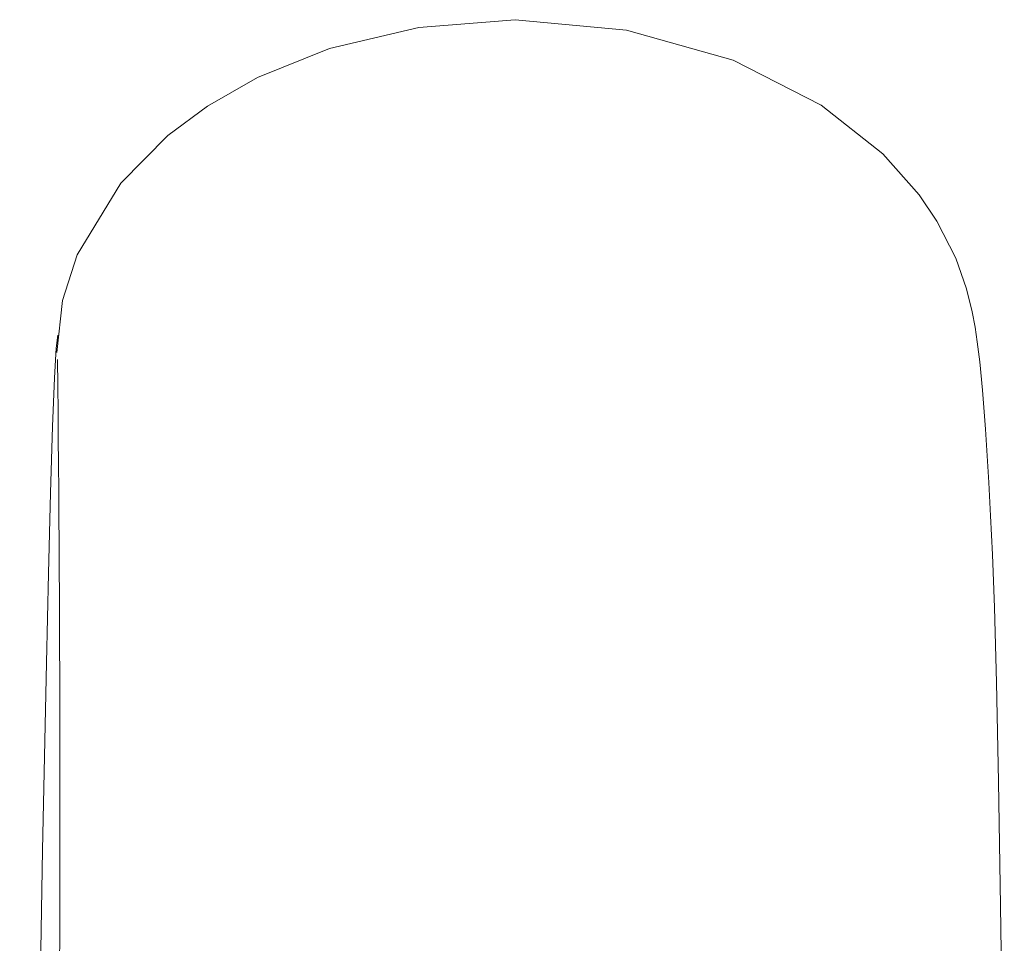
# Model space of a CAD drawing. Header units: millimetres. Extents: x 220.184 to 220.327, y 142.8 to 143.061.
# Tile 5 of 5: x 220.297 to 220.327, y 143.034 to 143.061. Entities that reach past the tile are written whole.
import ezdxf

# ---------------------------------------------------------------- set-up
doc = ezdxf.new("R2010")
doc.units = ezdxf.units.MM
doc.layers.add('SANINDUSA', color=3, linetype='Continuous')

msp = doc.modelspace()

# ---------------------------------------------------------------- linework, layer by layer
at = {"layer": 'SANINDUSA', "linetype": 'Continuous', "lineweight": 15, "flags": 128}
for points in [[(220.312072, 143.061042), (220.309216, 143.060815), (220.306577, 143.060189), (220.304446, 143.05933), (220.302971, 143.058489), (220.3018, 143.057621), (220.300406, 143.056217), (220.299114, 143.054099), (220.298682, 143.052745), (220.298513, 143.051211)], [(220.326528, 143.026312), (220.326473, 143.030812), (220.326416, 143.034866), (220.326356, 143.038536), (220.326295, 143.041461), (220.326235, 143.043672), (220.326176, 143.04524), (220.326121, 143.046384), (220.326068, 143.047364), (220.32597, 143.048943), (220.325881, 143.050101), (220.325802, 143.050933), (220.32573, 143.051524), (220.325666, 143.05196), (220.325582, 143.052409), (220.325413, 143.053088), (220.325094, 143.053992), (220.324537, 143.055094), (220.324016, 143.055867), (220.322937, 143.057082), (220.321114, 143.058518), (220.318513, 143.059843), (220.315359, 143.060737), (220.312072, 143.061042)], [(220.298543, 143.051725), (220.298499, 143.05134), (220.298447, 143.050456), (220.298389, 143.049023), (220.298328, 143.047063), (220.298267, 143.044683), (220.298207, 143.042041), (220.29815, 143.039274), (220.298097, 143.036502), (220.298033, 143.032972), (220.297974, 143.029458), (220.297915, 143.025877), (220.297859, 143.022411), (220.297805, 143.018924), (220.297752, 143.015447), (220.297714, 143.012864), (220.297673, 143.010042), (220.297623, 143.006549), (220.297564, 143.002326), (220.297497, 142.997359), (220.297419, 142.991606)]]:
    msp.add_lwpolyline(points, dxfattribs=at)
at = {"layer": 'SANINDUSA', "linetype": 'Continuous', "lineweight": 15}
msp.add_arc((219.145089, 143.03812), 1.15352, 359.408508, 0.639946, dxfattribs=at)

doc.saveas('drawing.dxf')
